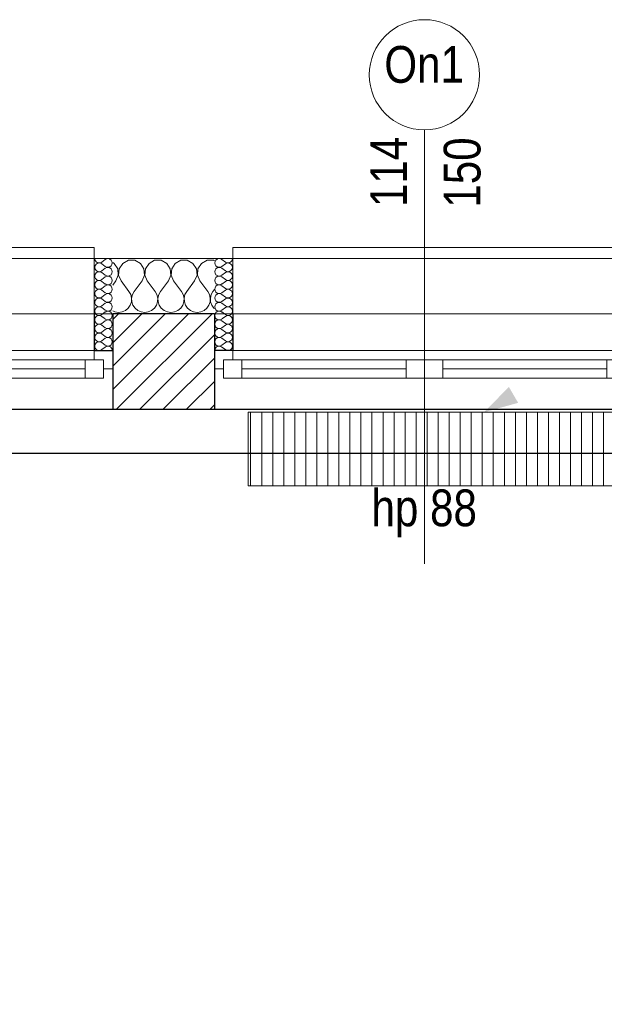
# Model space of a CAD drawing. Header units: millimetres. Extents: x -21056 to 421, y 9759 to 15589.
# Tile 60 of 120: x -3753 to -3594, y 11150 to 11417. Entities that reach past the tile are written whole.
import ezdxf
from ezdxf.enums import TextEntityAlignment as Align

# ---------------------------------------------------------------- set-up
doc = ezdxf.new("R2010")
doc.units = ezdxf.units.MM
doc.header["$LTSCALE"] = 25
doc.header["$MEASUREMENT"] = 0
doc.linetypes.add('Kropki i Kreski', pattern=[670.277762, 352.777767, -176.388884, 0, -141.111112])
for name, color, linetype in [('Konstrukcja - Siatki mod', 7, 'Continuous'), ('KR_INW', 7, 'Continuous'), ('NAPIS_SODON', 7, 'Continuous'), ('Okna ArchiCADa', 7, 'Continuous'), ('PRZEBUDOWA_WYBURZENIA_OPIS', 7, 'Continuous'), ('Znaczniki okien ArchiCADa', 7, 'Continuous')]:
    doc.layers.add(name, color=color, linetype=linetype)
for name, color, linetype, lineweight in [('Konstrukcja - Siatki mod_Nr_pióra__48', 1, 'Continuous', 15), ('KR_INW_Nr_pióra__101', 252, 'Continuous', 5), ('KR_INW_Nr_pióra__102', 3, 'Continuous', 5), ('KR_INW_Nr_pióra__27', 7, 'Continuous', 25), ('KR_INW_Nr_pióra__47', 7, 'Continuous', 15), ('NAPIS_SODON_Nr_pióra__1', 7, 'Continuous', 13), ('NAPIS_SODON_Nr_pióra__121', 255, 'Continuous', 0), ('Okna ArchiCADa_Nr_pióra__27', 7, 'Continuous', 25), ('Okna ArchiCADa_Nr_pióra__61', 3, 'Continuous', 13), ('Okna ArchiCADa_Nr_pióra__64', 3, 'Continuous', 13), ('PRZEBUDOWA_GRZEJNIK_DEMONTAŻ_Nr_pióra__48', 1, 'Continuous', 15), ('Znaczniki okien ArchiCADa_Nr_pióra__2', 8, 'Continuous', 13), ('Znaczniki okien ArchiCADa_Nr_pióra__20', 1, 'Continuous', 13), ('Znaczniki okien ArchiCADa_Nr_pióra__7', 7, 'Continuous', 13)]:
    doc.layers.add(name, color=color, linetype=linetype, lineweight=lineweight)
doc.styles.add('GENERATED_STYLE_1', font='ARIALN.TTF')
doc.linetypes.add('X', pattern='A,0,[1,20231130_WYBURZENIA1.Shx,S=2.380952,R=0,X=0,Y=0],-300,0', length=300)

# ---------------------------------------------------------------- blocks, each defined once
blk = doc.blocks.new('Strop_1', base_point=(179225, 121523.3))
at = {"layer": 'NAPIS_SODON_Nr_pióra__1', "linetype": 'Continuous', "flags": 128}
blk.add_lwpolyline([(179225, 121523.3), (179225.9, 107003.8), (250898.3, 107008.3), (250897.4, 121527.8)], close=True, dxfattribs=at)
blk = doc.blocks.new('Strop_2', base_point=(188316, 115154.1))
at = {"layer": 'NAPIS_SODON_Nr_pióra__121', "linetype": 'Continuous', "flags": 128}
blk.add_lwpolyline([(188316, 115154.1), (204667.3, 115154.1), (205241.5, 115154.1), (205242.2, 115154.1), (205242.2, 115394.1), (205241.5, 115154.1), (205174.5, 117823.2), (205315.4, 117824.8), (205315.4, 121145.6), (224463.2, 121145.6)], dxfattribs=at)
blk = doc.blocks.new('*X172')
at = {"layer": 'KR_INW_Nr_pióra__102', "linetype": 'Continuous'}
for p, q in [((210416.9, 121662.7), (210412.9, 121664.9)), ((210426.5, 121648.2), (210416.9, 121662.7)), ((210440.3, 121662.7), (210430.6, 121648.2)), ((210455.6, 121670.9), (210440.3, 121662.7)), ((210473, 121670.9), (210455.6, 121670.9)), ((210488.3, 121662.7), (210473, 121670.9)), ((210497.9, 121648.2), (210488.3, 121662.7)), ((210511.7, 121662.7), (210502.1, 121648.2)), ((210527, 121670.9), (210511.7, 121662.7)), ((210544.4, 121670.9), (210527, 121670.9)), ((210559.7, 121662.7), (210544.4, 121670.9)), ((210569.4, 121648.2), (210559.7, 121662.7)), ((210583.1, 121662.7), (210573.5, 121648.2)), ((210598.4, 121670.9), (210583.1, 121662.7)), ((210615.8, 121670.9), (210598.4, 121670.9)), ((210631.2, 121662.7), (210615.8, 121670.9)), ((210640.8, 121648.2), (210631.2, 121662.7)), ((210654.5, 121662.7), (210644.9, 121648.2)), ((210669.9, 121670.9), (210654.5, 121662.7)), ((210687.3, 121670.9), (210669.9, 121670.9)), ((210689.5, 121669.7), (210687.3, 121670.9)), ((210428.2, 121630.9), (210426.5, 121648.2)), ((210430.6, 121648.2), (210429, 121630.9)), ((210499.6, 121630.9), (210497.9, 121648.2)), ((210502.1, 121648.2), (210500.4, 121630.9)), ((210571, 121630.9), (210569.4, 121648.2)), ((210573.5, 121648.2), (210571.8, 121630.9)), ((210642.4, 121630.9), (210640.8, 121648.2)), ((210644.9, 121648.2), (210643.3, 121630.9)), ((210421.4, 121614.9), (210412.9, 121603.5)), ((210421.4, 121614.9), (210428.2, 121630.9)), ((210429, 121630.9), (210435.7, 121614.9)), ((210435.7, 121614.9), (210457.1, 121586.3)), ((210492.9, 121614.9), (210471.4, 121586.3)), ((210492.9, 121614.9), (210499.6, 121630.9)), ((210500.4, 121630.9), (210507.1, 121614.9)), ((210507.1, 121614.9), (210528.6, 121586.3)), ((210564.3, 121614.9), (210542.9, 121586.3)), ((210564.3, 121614.9), (210571, 121630.9)), ((210571.8, 121630.9), (210578.6, 121614.9)), ((210578.6, 121614.9), (210600, 121586.3)), ((210635.7, 121614.9), (210614.3, 121586.3)), ((210635.7, 121614.9), (210642.4, 121630.9)), ((210643.3, 121630.9), (210650, 121614.9)), ((210650, 121614.9), (210671.4, 121586.3)), ((210461.9, 121577.7), (210457.1, 121586.3)), ((210471.4, 121586.3), (210466.7, 121577.7)), ((210533.3, 121577.7), (210528.6, 121586.3)), ((210542.9, 121586.3), (210538.1, 121577.7)), ((210604.8, 121577.7), (210600, 121586.3)), ((210614.3, 121586.3), (210609.5, 121577.7)), ((210676.2, 121577.7), (210671.4, 121586.3)), ((210685.7, 121586.3), (210680.9, 121577.7)), ((210689.5, 121591.4), (210685.7, 121586.3)), ((210460.5, 121548.9), (210463.7, 121558.2)), ((210464.1, 121568.1), (210461.9, 121577.7)), ((210463.7, 121558.2), (210464.1, 121568.1)), ((210466.7, 121577.7), (210464.4, 121568.1)), ((210464.4, 121568.1), (210464.9, 121558.2)), ((210464.9, 121558.2), (210468.1, 121548.9)), ((210531.9, 121548.9), (210535.1, 121558.2)), ((210535.6, 121568.1), (210533.3, 121577.7)), ((210535.1, 121558.2), (210535.6, 121568.1)), ((210538.1, 121577.7), (210535.9, 121568.1)), ((210535.9, 121568.1), (210536.3, 121558.2)), ((210536.3, 121558.2), (210539.5, 121548.9)), ((210603.4, 121548.9), (210606.5, 121558.2)), ((210607, 121568.1), (210604.8, 121577.7)), ((210606.5, 121558.2), (210607, 121568.1)), ((210609.5, 121577.7), (210607.3, 121568.1)), ((210607.3, 121568.1), (210607.8, 121558.2)), ((210607.8, 121558.2), (210610.9, 121548.9)), ((210674.8, 121548.9), (210677.9, 121558.2)), ((210678.4, 121568.1), (210676.2, 121577.7)), ((210677.9, 121558.2), (210678.4, 121568.1)), ((210680.9, 121577.7), (210678.7, 121568.1)), ((210678.7, 121568.1), (210679.2, 121558.2)), ((210679.2, 121558.2), (210682.3, 121548.9)), ((210412.9, 121533.1), (210418.8, 121530.5)), ((210418.8, 121530.5), (210428.6, 121529.2)), ((210428.6, 121529.2), (210438.3, 121530.5)), ((210438.3, 121530.5), (210447.3, 121534.5)), ((210447.3, 121534.5), (210454.9, 121540.8)), ((210454.9, 121540.8), (210460.5, 121548.9)), ((210468.1, 121548.9), (210473.6, 121540.8)), ((210473.6, 121540.8), (210481.2, 121534.5)), ((210481.2, 121534.5), (210490.2, 121530.5)), ((210490.2, 121530.5), (210500, 121529.2)), ((210500, 121529.2), (210509.8, 121530.5)), ((210509.8, 121530.5), (210518.8, 121534.5)), ((210518.8, 121534.5), (210526.4, 121540.8)), ((210526.4, 121540.8), (210531.9, 121548.9)), ((210539.5, 121548.9), (210545.1, 121540.8)), ((210545.1, 121540.8), (210552.7, 121534.5)), ((210552.7, 121534.5), (210561.7, 121530.5)), ((210561.7, 121530.5), (210571.4, 121529.2)), ((210571.4, 121529.2), (210581.2, 121530.5)), ((210581.2, 121530.5), (210590.2, 121534.5)), ((210590.2, 121534.5), (210597.8, 121540.8)), ((210597.8, 121540.8), (210603.4, 121548.9)), ((210610.9, 121548.9), (210616.5, 121540.8)), ((210616.5, 121540.8), (210624.1, 121534.5)), ((210624.1, 121534.5), (210633.1, 121530.5)), ((210633.1, 121530.5), (210642.9, 121529.2)), ((210642.9, 121529.2), (210652.6, 121530.5)), ((210652.6, 121530.5), (210661.6, 121534.5)), ((210661.6, 121534.5), (210669.2, 121540.8)), ((210669.2, 121540.8), (210674.8, 121548.9)), ((210682.3, 121548.9), (210687.9, 121540.8)), ((210687.9, 121540.8), (210689.5, 121539.5))]:
    blk.add_line(p, q, dxfattribs=at)
blk = doc.blocks.new('*X192')
at = {"layer": 'KR_INW_Nr_pióra__102', "linetype": 'Continuous'}
for p, q in [((210709.8, 121673.2), (210719.3, 121666.1)), ((210709.8, 121654.2), (210719.3, 121661.3)), ((210709.8, 121649.4), (210719.3, 121642.3)), ((210709.8, 121630.4), (210719.3, 121637.5)), ((210709.8, 121625.6), (210719.3, 121618.5)), ((210709.8, 121606.5), (210719.3, 121613.7)), ((210709.8, 121601.8), (210719.3, 121594.6)), ((210709.8, 121582.7), (210719.3, 121589.9)), ((210709.8, 121578), (210719.3, 121570.8)), ((210709.8, 121558.9), (210719.3, 121566.1)), ((210709.8, 121554.2), (210719.3, 121547)), ((210709.8, 121535.1), (210719.3, 121542.3)), ((210709.8, 121530.4), (210719.3, 121523.2)), ((210709.8, 121511.3), (210719.3, 121518.5)), ((210709.8, 121506.5), (210719.3, 121499.4)), ((210709.8, 121487.5), (210719.3, 121494.6)), ((210709.8, 121482.7), (210719.3, 121475.6)), ((210709.8, 121463.7), (210719.3, 121470.8)), ((210709.8, 121458.9), (210719.3, 121451.8)), ((210709.8, 121439.9), (210719.3, 121447)), ((210709.8, 121435.1), (210719.3, 121428))]:
    blk.add_line(p, q, dxfattribs=at)
for centre, start, end in [((210702.6, 121663.7), 53.1301, 306.8699), ((210726.4, 121675.6), 233.1301, 0), ((210726.4, 121651.8), 0, 126.8699), ((210702.6, 121639.9), 53.1301, 306.8699), ((210726.4, 121651.8), 233.1301, 0), ((210726.4, 121628), 0, 126.8699), ((210702.6, 121616.1), 53.1301, 306.8699), ((210726.4, 121628), 233.1301, 0), ((210726.4, 121604.2), 0, 126.8699), ((210702.6, 121592.3), 53.1301, 306.8699), ((210726.4, 121604.2), 233.1301, 0), ((210726.4, 121580.4), 0, 126.8699), ((210702.6, 121568.5), 53.1301, 306.8699), ((210702.6, 121544.6), 53.1301, 306.8699), ((210726.4, 121580.4), 233.1301, 0), ((210726.4, 121556.5), 0, 126.8699), ((210726.4, 121556.5), 233.1301, 0), ((210702.6, 121520.8), 53.1301, 306.8699), ((210726.4, 121532.7), 0, 126.8699), ((210726.4, 121532.7), 233.1301, 0), ((210702.6, 121497), 53.1301, 306.8699), ((210726.4, 121508.9), 0, 126.8699), ((210726.4, 121508.9), 233.1301, 0), ((210702.6, 121473.2), 53.1301, 306.8699), ((210726.4, 121485.1), 0, 126.8699), ((210726.4, 121485.1), 233.1301, 0), ((210702.6, 121449.4), 53.1301, 306.8699), ((210726.4, 121461.3), 0, 126.8699), ((210726.4, 121461.3), 233.1301, 0), ((210726.4, 121437.5), 0, 126.8699), ((210702.6, 121425.6), 53.1301, 180), ((210726.4, 121437.5), 233.1301, 0)]:
    blk.add_arc(centre, 11.9, start, end, dxfattribs=at)
blk = doc.blocks.new('*X195')
at = {"layer": 'KR_INW_Nr_pióra__102', "linetype": 'Continuous'}
for p, q in [((210392.7, 121673.2), (210383.1, 121666.1)), ((210392.7, 121654.2), (210383.1, 121661.3)), ((210392.7, 121649.4), (210383.1, 121642.3)), ((210392.7, 121630.4), (210383.1, 121637.5)), ((210392.7, 121625.6), (210383.1, 121618.5)), ((210392.7, 121606.5), (210383.1, 121613.7)), ((210392.7, 121601.8), (210383.1, 121594.6)), ((210392.7, 121582.7), (210383.1, 121589.9)), ((210392.7, 121578), (210383.1, 121570.8)), ((210392.7, 121558.9), (210383.1, 121566.1)), ((210392.7, 121554.2), (210383.1, 121547)), ((210392.7, 121535.1), (210383.1, 121542.3)), ((210392.7, 121530.4), (210383.1, 121523.2)), ((210392.7, 121511.3), (210383.1, 121518.5)), ((210392.7, 121506.5), (210383.1, 121499.4)), ((210392.7, 121487.5), (210383.1, 121494.6)), ((210392.7, 121482.7), (210383.1, 121475.6)), ((210392.7, 121463.7), (210383.1, 121470.8)), ((210392.7, 121458.9), (210383.1, 121451.8)), ((210392.7, 121439.9), (210383.1, 121447)), ((210392.7, 121435.1), (210383.1, 121428))]:
    blk.add_line(p, q, dxfattribs=at)
for centre, start, end in [((210376, 121675.6), 180, 306.8699), ((210376, 121651.8), 53.1301, 180), ((210399.8, 121663.7), 233.1301, 126.8699), ((210376, 121651.8), 180, 306.8699), ((210376, 121628), 53.1301, 180), ((210399.8, 121639.9), 233.1301, 126.8699), ((210376, 121628), 180, 306.8699), ((210376, 121604.2), 53.1301, 180), ((210399.8, 121616.1), 233.1301, 126.8699), ((210376, 121604.2), 180, 306.8699), ((210376, 121580.4), 53.1301, 180), ((210399.8, 121592.3), 233.1301, 126.8699), ((210376, 121580.4), 180, 306.8699), ((210376, 121556.5), 53.1301, 180), ((210376, 121556.5), 180, 306.8699), ((210399.8, 121568.5), 233.1301, 126.8699), ((210399.8, 121544.6), 233.1301, 126.8699), ((210376, 121532.7), 53.1301, 180), ((210376, 121532.7), 180, 306.8699), ((210399.8, 121520.8), 233.1301, 126.8699), ((210376, 121508.9), 53.1301, 180), ((210376, 121508.9), 180, 306.8699), ((210399.8, 121497), 233.1301, 126.8699), ((210376, 121485.1), 53.1301, 180), ((210376, 121485.1), 180, 306.8699), ((210399.8, 121473.2), 233.1301, 126.8699), ((210376, 121461.3), 53.1301, 180), ((210376, 121461.3), 180, 306.8699), ((210376, 121437.5), 53.1301, 180), ((210399.8, 121449.4), 233.1301, 126.8699), ((210376, 121437.5), 180, 306.8699), ((210399.8, 121425.6), 0, 126.8699)]:
    blk.add_arc(centre, 11.9, start, end, dxfattribs=at)
blk = doc.blocks.new('Okno dwuskrzydłowe 19_3')
at = {"layer": 'Okna ArchiCADa_Nr_pióra__64', "linetype": 'Continuous'}
for p, q in [((-571.3, 230), (571.3, 230)), ((-571.3, 0), (-546.3, 0)), ((-571.3, -50), (-571.3, 0)), ((-546.3, 25), (-496.3, 25)), ((-546.3, -25), (-546.3, 25)), ((-546.3, 0), (-546.3, -25)), ((-496.3, 25), (-50, 25)), ((-496.3, 25), (-496.3, -25)), ((-496.3, 25), (-50, 25)), ((-496.3, 0), (-50, 0)), ((-50, -25), (-50, 25)), ((-50, 25), (0, 25)), ((0, 25), (0, -25)), ((0, 25), (50, 25)), ((0, -25), (0, 25)), ((50, 25), (496.3, 25)), ((50, 25), (50, -25)), ((50, 25), (496.3, 25)), ((50, 0), (496.3, 0)), ((496.3, -25), (496.3, 25)), ((496.3, 25), (546.3, 25)), ((546.3, 25), (546.3, -25)), ((546.3, -25), (546.3, 0)), ((546.3, 0), (571.3, 0)), ((571.3, -50), (571.3, 0)), ((-546.3, -25), (-521.3, -25)), ((-496.3, -25), (-546.3, -25)), ((-521.3, -25), (-521.3, -50)), ((-50, -25), (-496.3, -25)), ((0, -25), (-50, -25)), ((50, -25), (0, -25)), ((496.3, -25), (50, -25)), ((546.3, -25), (496.3, -25)), ((521.3, -50), (521.3, -25)), ((521.3, -25), (546.3, -25)), ((-521.3, -50), (-571.3, -50)), ((-521.3, -50), (-571.3, -50)), ((0, -50), (-521.3, -50)), ((521.3, -50), (0, -50)), ((571.3, -50), (521.3, -50)), ((521.3, -50), (571.3, -50)), ((-521.3, -300), (521.3, -300)), ((-521.3, -300), (-521.3, -330)), ((521.3, -330), (521.3, -300)), ((-521.3, -330), (521.3, -330))]:
    blk.add_line(p, q, dxfattribs=at)
blk = doc.blocks.new('Znacznik O 19_8')
at = {"layer": 'Znaczniki okien ArchiCADa_Nr_pióra__2', "linetype": 'Continuous'}
for start, end in [(0, 180), (180, 0)]:
    blk.add_arc((0, 500), 150, start, end, dxfattribs=at)
at = {"layer": 'Znaczniki okien ArchiCADa_Nr_pióra__20', "linetype": 'Continuous'}
blk.add_line((0, 350), (0, -830), dxfattribs=at)
at = {"layer": 'Znaczniki okien ArchiCADa_Nr_pióra__7', "style": 'GENERATED_STYLE_1'}
for tag, p in [('AC_MarkerText_2', (-17.6, 138.6)), ('AC_MarkerText_3', (182.4, 138.6))]:
    blk.add_attdef(tag, text='', height=100, rotation=90, dxfattribs=at).set_placement(p, align=Align.BOTTOM_LEFT)
for tag, p in [('AC_WIDO_ID', (-109.2, 448.3)), ('AC_MarkerText_4', (-144, -758))]:
    blk.add_attdef(tag, text='', height=100, dxfattribs=at).set_placement(p, align=Align.BOTTOM_LEFT)
blk = doc.blocks.new('Okno dwuskrzydłowe 19_4')
at = {"layer": 'Okna ArchiCADa_Nr_pióra__64', "linetype": 'Continuous'}
for p, q in [((-571.6, 230), (571.6, 230)), ((-571.6, 0), (-546.6, 0)), ((-571.6, -50), (-571.6, 0)), ((-546.6, 25), (-496.6, 25)), ((-546.6, -25), (-546.6, 25)), ((-546.6, 0), (-546.6, -25)), ((-496.6, 25), (-50, 25)), ((-496.6, 25), (-496.6, -25)), ((-496.6, 25), (-50, 25)), ((-496.6, 0), (-50, 0)), ((-50, -25), (-50, 25)), ((-50, 25), (0, 25)), ((0, 25), (0, -25)), ((0, 25), (50, 25)), ((0, -25), (0, 25)), ((50, 25), (496.6, 25)), ((50, 25), (50, -25)), ((50, 25), (496.6, 25)), ((50, 0), (496.6, 0)), ((496.6, -25), (496.6, 25)), ((496.6, 25), (546.6, 25)), ((546.6, 25), (546.6, -25)), ((546.6, -25), (546.6, 0)), ((546.6, 0), (571.6, 0)), ((571.6, -50), (571.6, 0)), ((-546.6, -25), (-521.6, -25)), ((-496.6, -25), (-546.6, -25)), ((-521.6, -25), (-521.6, -50)), ((-50, -25), (-496.6, -25)), ((0, -25), (-50, -25)), ((50, -25), (0, -25)), ((496.6, -25), (50, -25)), ((546.6, -25), (496.6, -25)), ((521.6, -50), (521.6, -25)), ((521.6, -25), (546.6, -25)), ((-521.6, -50), (-571.6, -50)), ((-521.6, -50), (-571.6, -50)), ((0, -50), (-521.6, -50)), ((521.6, -50), (0, -50)), ((571.6, -50), (521.6, -50)), ((521.6, -50), (571.6, -50)), ((-521.6, -300), (521.6, -300)), ((-521.6, -300), (-521.6, -330)), ((521.6, -330), (521.6, -300)), ((-521.6, -330), (521.6, -330))]:
    blk.add_line(p, q, dxfattribs=at)
blk = doc.blocks.new('Wnęka sklepiona płasko 19_4')
at = {"layer": 'Okna ArchiCADa_Nr_pióra__27', "linetype": 'Continuous'}
for p, q in [((-1281.3, 250), (-1281.3, 130)), ((1281.3, 250), (-1281.3, 250)), ((1281.3, 130), (1281.3, 250)), ((-1281.3, 130), (1281.3, 130))]:
    blk.add_line(p, q, dxfattribs=at)
at = {"layer": 'Okna ArchiCADa_Nr_pióra__61', "linetype": 'Continuous'}
blk.add_line((-1281.3, 250), (1281.3, 250), dxfattribs=at)
blk = doc.blocks.new('Ściana_1', base_point=(179075.1, 121675.6))
at = {"layer": 'KR_INW_Nr_pióra__101', "linetype": 'Continuous'}
h = blk.add_hatch(dxfattribs=at)
h.set_pattern_fill('Cegła_licówka', color=256, style=0, pattern_type=2)
h.set_pattern_definition([(45, (0, 0), (-31.819804, 31.819804), [])])
h.paths.add_polyline_path([(210412.9, 121375.6), (210412.9, 121265.6), (210689.5, 121265.6), (210689.5, 121375.6), (210689.5, 121425.6), (210689.5, 121525.6), (210412.9, 121525.6), (210412.9, 121425.6)])
at = {"layer": 'KR_INW_Nr_pióra__27', "linetype": 'Continuous'}
for p, q in [((210362.9, 121525.6), (210362.9, 121425.6)), ((210689.5, 121525.6), (210412.9, 121525.6)), ((210412.9, 121525.6), (210412.9, 121425.6)), ((210689.5, 121525.6), (210689.5, 121425.6)), ((210739.5, 121525.6), (210739.5, 121425.6)), ((210362.9, 121425.6), (210412.9, 121425.6)), ((210412.9, 121425.6), (210412.9, 121375.6)), ((210739.5, 121425.6), (210689.5, 121425.6)), ((210689.5, 121425.6), (210689.5, 121375.6)), ((210412.9, 121375.6), (210412.9, 121265.6)), ((210689.5, 121375.6), (210689.5, 121265.6)), ((210412.9, 121265.6), (210689.5, 121265.6))]:
    blk.add_line(p, q, dxfattribs=at)
at = {"layer": 'KR_INW_Nr_pióra__47', "linetype": 'Continuous'}
for p, q in [((210412.9, 121675.6), (210362.9, 121675.6)), ((210362.9, 121425.6), (210362.9, 121675.6)), ((210362.9, 121675.6), (210362.9, 121525.6)), ((210689.5, 121675.6), (210739.5, 121675.6)), ((210739.5, 121425.6), (210739.5, 121675.6)), ((210739.5, 121675.6), (210739.5, 121525.6)), ((210412.9, 121425.6), (210362.9, 121425.6)), ((210689.5, 121425.6), (210739.5, 121425.6))]:
    blk.add_line(p, q, dxfattribs=at)
at = {"layer": 'KR_INW_Nr_pióra__47', "linetype": 'Continuous', "flags": 128}
blk.add_lwpolyline([(210689.5, 121675.6), (210412.9, 121675.6)], dxfattribs=at)
at = {"layer": 'KR_INW'}
for name in ['*X195', '*X172', '*X192']:
    blk.add_blockref(name, (0, 0), dxfattribs=at)
at = {"layer": 'Okna ArchiCADa', "color": 251, "linetype": 'Continuous', "lineweight": 13, "true_color": 0x6a6a6a, "xscale": -1, "zscale": 1000, "rotation": 180}
blk.add_blockref('Wnęka sklepiona płasko 19_4', (210550.9, 121395.6), dxfattribs=at)
at = {"layer": 'Okna ArchiCADa_Nr_pióra__64', "linetype": 'Continuous', "xscale": -1, "zscale": 1000, "rotation": 180}
for name, p in [('Okno dwuskrzydłowe 19_4', (209841.3, 121375.6)), ('Okno dwuskrzydłowe 19_3', (211260.8, 121375.6))]:
    blk.add_blockref(name, p, dxfattribs=at)
at = {"layer": 'Znaczniki okien ArchiCADa', "color": 14, "lineweight": 13, "true_color": 0xb00000}
ref = blk.add_blockref('Znacznik O 19_8', (211260.8, 121675.6), dxfattribs=at)
ref.add_attrib('AC_MarkerText_2', '114', dxfattribs={"layer": 'Znaczniki okien ArchiCADa_Nr_pióra__7', "color": 7, "height": 100, "rotation": 90, "style": 'GENERATED_STYLE_1'}).set_placement((211243.2, 121815.9), align=Align.BOTTOM_LEFT)
ref.add_attrib('AC_MarkerText_3', '150', dxfattribs={"layer": 'Znaczniki okien ArchiCADa_Nr_pióra__7', "color": 7, "height": 100, "rotation": 90, "style": 'GENERATED_STYLE_1'}).set_placement((211443.2, 121814.2), align=Align.BOTTOM_LEFT)
ref.add_attrib('AC_MarkerText_4', 'hp 88', dxfattribs={"layer": 'Znaczniki okien ArchiCADa_Nr_pióra__7', "color": 7, "height": 100, "style": 'GENERATED_STYLE_1'}).set_placement((211116.8, 120917.6), align=Align.BOTTOM_LEFT)
ref.add_attrib('AC_WIDO_ID', 'On1', dxfattribs={"layer": 'Znaczniki okien ArchiCADa_Nr_pióra__7', "color": 7, "height": 100, "style": 'GENERATED_STYLE_1'}).set_placement((211151.7, 122123.9), align=Align.BOTTOM_LEFT)
blk = doc.blocks.new('Linia_2', base_point=(213735.2, 122611.7))
at = {"layer": 'PRZEBUDOWA_WYBURZENIA_OPIS', "linetype": 'Continuous', "lineweight": 0, "true_color": 0x000000}
blk.add_hatch(color=18, dxfattribs=at).paths.add_polyline_path([(211422.6, 121257.6), (211515.7, 121283.2), (211490.5, 121326.4)])
blk = doc.blocks.new('Standardowy znacznik siatki_8')
at = {"layer": 'Konstrukcja - Siatki mod_Nr_pióra__48', "linetype": 'Kropki i Kreski'}
blk.add_line((1000, 0), (72912, 0), dxfattribs=at)

msp = doc.modelspace()

# ---------------------------------------------------------------- hatches: boundary and pattern name
at = {"layer": 'PRZEBUDOWA_GRZEJNIK_DEMONTAŻ_Nr_pióra__48', "linetype": 'Continuous'}
h = msp.add_hatch(dxfattribs=at)
h.set_pattern_fill('Sklejka', color=256, scale=0.1, style=0, pattern_type=2)
h.set_pattern_definition([(90, (-3639.0387, 11300.6887), (-3, 0), [])])
h.paths.add_polyline_path([(-3690.72, 11290.69), (-3587.36, 11290.69), (-3587.36, 11310.69), (-3690.72, 11310.69)])

# ---------------------------------------------------------------- linework, layer by layer
at = {"layer": 'PRZEBUDOWA_GRZEJNIK_DEMONTAŻ_Nr_pióra__48', "linetype": 'X', "flags": 128}
msp.add_lwpolyline([(-3690.72, 11290.69), (-3587.36, 11290.69), (-3587.36, 11310.69), (-3690.72, 11310.69)], close=True, dxfattribs=at)

# ---------------------------------------------------------------- block references
at = {"layer": 'Konstrukcja - Siatki mod', "color": 8, "linetype": 'Continuous', "lineweight": 13, "xscale": 0.1, "yscale": 0.1, "zscale": 100}
msp.add_blockref('Standardowy znacznik siatki_8', (-6969.92, 11318.49), dxfattribs=at)
at = {"layer": 'KR_INW', "xscale": 0.1, "yscale": 0.1, "zscale": 0.1}
msp.add_blockref('Ściana_1', (-6861.34, 11352.49), dxfattribs=at)
at = {"layer": 'NAPIS_SODON', "linetype": 'Continuous', "xscale": 0.1, "yscale": 0.1, "zscale": 0.1}
msp.add_blockref('Strop_1', (-6846.35, 11337.26), dxfattribs=at)
at = {"layer": 'NAPIS_SODON', "color": 255, "linetype": 'Continuous', "lineweight": 0, "xscale": 0.1, "yscale": 0.1, "zscale": 0.1}
msp.add_blockref('Strop_2', (-5937.25, 10700.34), dxfattribs=at)
at = {"layer": 'PRZEBUDOWA_WYBURZENIA_OPIS', "linetype": 'Continuous', "xscale": 0.1, "yscale": 0.1, "zscale": 0.1}
msp.add_blockref('Linia_2', (-3395.33, 11446.1), dxfattribs=at)

doc.saveas('drawing.dxf')
